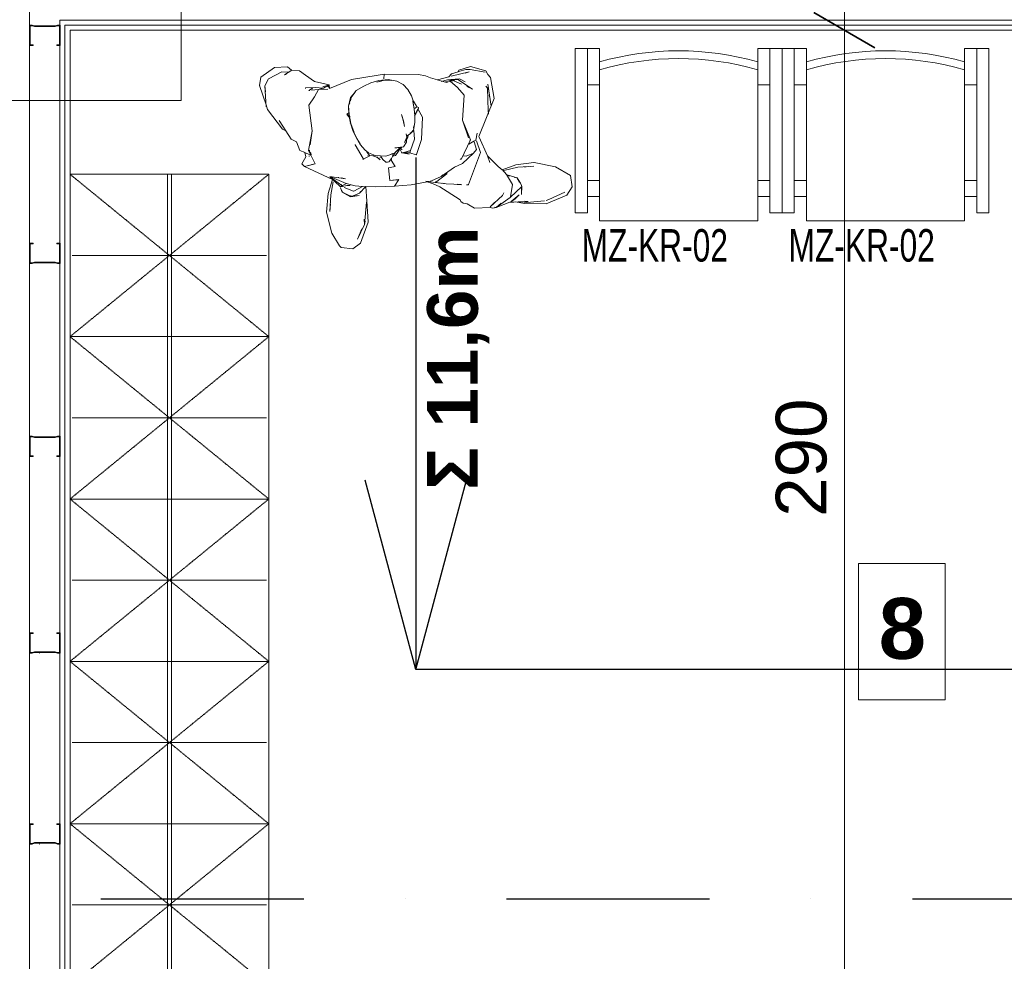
# Model space of a CAD drawing. Header units: millimetres. Extents: x 2016045 to 2079203, y -1576958 to -1542749.
# Tile 92 of 109: x 2031627 to 2034054, y -1556215 to -1553895. Entities that reach past the tile are written whole.
import ezdxf

# ---------------------------------------------------------------- set-up
doc = ezdxf.new("R2010")
doc.units = ezdxf.units.MM
doc.header["$MEASUREMENT"] = 0
doc.linetypes.add('HIDDEN2', pattern=[1.875, 1.25, -0.625])
doc.linetypes.add('OSIE', pattern=[1000, 500, -250, 0, -250])
for name, color, linetype, lineweight in [('Budowlane - Opisy_Nr_pióra__1', 7, 'Continuous', 0), ('Budowlane - Sciany Wew_Nr_pióra__251', 94, 'Continuous', 20), ('Budowlane - Sciany Wew_Nr_pióra__7', 7, 'Continuous', 13), ('EWAKUACJA_Nr_pióra__1', 7, 'Continuous', 0), ('Konstrukcja - scian dzialowych_Nr_pióra__7', 7, 'Continuous', 13), ('opis pomieszczeń_Nr_pióra__1', 7, 'Continuous', 0), ('opis pomieszczeń_Nr_pióra__7', 7, 'Continuous', 13), ('Wymiarowanie_Nr_pióra__1', 7, 'Continuous', 0), ('Ściany_Nr_pióra__51', 5, 'Continuous', 13)]:
    doc.layers.add(name, color=color, linetype=linetype, lineweight=lineweight)
doc.layers.add('EWAKUACJA', color=7, linetype='Continuous')
doc.layers.add('Wymiarowanie', color=7, linetype='Continuous')
for name, color, linetype, lineweight, true_color in [('EWAKUACJA_Nr_pióra__105', 7, 'Continuous', 25, 0xa40f02), ('MEBLE PKN_Nr_pióra__11', 7, 'Continuous', 5, 0x6d6d6d), ('MEBLE PKN_Nr_pióra__12', 7, 'Continuous', 5, 0x9f9f9f), ('OSIE_Nr_pióra__2', 7, 'Continuous', 25, 0x0322fc), ('Wymiarowanie_Nr_pióra__3', 7, 'Continuous', 35, 0x008200)]:
    doc.layers.add(name, color=color, linetype=linetype, lineweight=lineweight, true_color=true_color)
doc.styles.add('GENERATED_STYLE_1', font='arial.ttf')
doc.styles.add('GENERATED_STYLE_4', font='arial.ttf')
doc.dimstyles.new('GENERATED_STYLE__1', dxfattribs={"dimtxt": 125, "dimasz": 114, "dimexe": 0.18, "dimexo": 0, "dimgap": 0.09, "dimtad": 1, "dimtih": 1, "dimtoh": 1, "dimdec": 0, "dimlfac": 0.1, "dimzin": 0, "dimdsep": 46, "dimtxsty": 'GENERATED_STYLE_1', "dimblk": 'ARROWHEAD_2', "dimblk1": 'ARROWHEAD_2', "dimblk2": 'ARROWHEAD_2', "dimcen": 0.09, "dimclrd": 7, "dimclre": 7, "dimclrt": 7, "dimadec": 4, "dimazin": 0, "dimtfac": 1, "dimtdec": 4, "dimtmove": 0, "dimatfit": 3, "dimfxl": 0, "dimtolj": 1, "dimtzin": 0, "dimarcsym": 0})
doc.dimstyles.new('GENERATED_STYLE__2', dxfattribs={"dimtxt": 125, "dimasz": 114, "dimexe": 0.18, "dimexo": 0, "dimgap": 0.09, "dimtad": 1, "dimdec": 0, "dimlfac": 0.1, "dimzin": 0, "dimdsep": 46, "dimtxsty": 'GENERATED_STYLE_1', "dimblk": 'ARROWHEAD_2', "dimblk1": 'ARROWHEAD_2', "dimblk2": 'ARROWHEAD_2', "dimcen": 0.09, "dimclrd": 7, "dimclre": 7, "dimclrt": 7, "dimadec": 4, "dimazin": 0, "dimtfac": 1, "dimtdec": 4, "dimtmove": 2, "dimatfit": 3, "dimfxl": 0, "dimtolj": 1, "dimtzin": 0, "dimarcsym": 0})
doc.dimstyles.new('GENERATED_STYLE__3', dxfattribs={"dimtxt": 125, "dimasz": 114, "dimexe": 0.18, "dimexo": 0, "dimgap": 0.09, "dimtad": 1, "dimdec": 0, "dimlfac": 0.1, "dimzin": 0, "dimdsep": 46, "dimtxsty": 'GENERATED_STYLE_1', "dimblk": 'ARROWHEAD_2', "dimblk1": 'ARROWHEAD_2', "dimblk2": 'ARROWHEAD_2', "dimcen": 0.09, "dimclrd": 7, "dimclre": 7, "dimclrt": 7, "dimadec": 4, "dimazin": 0, "dimtfac": 1, "dimtdec": 4, "dimtmove": 0, "dimatfit": 3, "dimfxl": 0, "dimtolj": 1, "dimtzin": 0, "dimarcsym": 0})

# ---------------------------------------------------------------- blocks, each defined once
blk = doc.blocks.new('Mężczyzna ręce w kiesz 18')
at = {"layer": 'EWAKUACJA_Nr_pióra__1', "linetype": 'Continuous'}
for p, q in [((-211.8, 175.5), (-249.2, 165.3)), ((-182.9, 167), (-211.8, 175.5)), ((239.6, 174.6), (229.4, 166.7)), ((271.2, 173), (239.6, 174.6)), ((304.8, 149.3), (271.2, 173)), ((-261.2, 148.6), (-270, 97)), ((-254.1, 155.8), (-261.2, 148.6)), ((-249.2, 165.3), (-254.1, 155.8)), ((-248.1, 161.9), (-248, 162)), ((-248, 162), (-210.9, 168.7)), ((-210.9, 168.7), (-200.1, 168.4)), ((-208.7, 162.6), (-163.7, 152.2)), ((-208.7, 162.6), (-198.4, 159.7)), ((-200.1, 168.4), (-182.6, 163.1)), ((-198.5, 137.9), (-184.3, 145.7)), ((-184.3, 145.7), (-162.8, 144)), ((-181.1, 162.6), (-182.9, 167)), ((-165.1, 157.7), (-181.1, 162.6)), ((-158.1, 150.7), (-165.1, 157.7)), ((-129.9, 143), (-158.1, 150.7)), ((-113.1, 147.8), (-129.9, 143)), ((-100.4, 152.8), (-113.1, 147.8)), ((-83.1, 156.3), (-100.4, 152.8)), ((1.4, 156.6), (-83.1, 156.3)), ((15.6, 154.3), (1.4, 156.6)), ((1.4, 156.6), (2.1, 145.2)), ((81.5, 144.1), (15.6, 154.3)), ((194.7, 154.4), (173.1, 138.6)), ((209.9, 165.1), (194.7, 154.4)), ((229, 167), (209.9, 165.1)), ((229.4, 166.7), (229, 167)), ((229, 167), (247.1, 155.4)), ((237.8, 161.8), (253.8, 162.9)), ((243.1, 156.2), (247.1, 155.4)), ((253.8, 162.9), (286.1, 145.7)), ((286.1, 145.7), (295.6, 128.2)), ((308.2, 128.9), (304.8, 149.3)), ((-262.9, 78.4), (-254.3, 132.3)), ((-257.4, 109.1), (-254.3, 132.3)), ((-255, 66.7), (-253.5, 122)), ((-253.5, 122), (-249.2, 127.5)), ((-216.8, 120.1), (-180.6, 143.5)), ((-216.8, 120.1), (-202.2, 126.5)), ((-196, 105.2), (-179.9, 123.9)), ((-189.8, 132), (-162.8, 144)), ((-180.6, 143.5), (-162.8, 144)), ((-180.6, 143.5), (-172.4, 142.7)), ((-179.9, 123.9), (-161.2, 139.6)), ((-173.2, 140.1), (-162.8, 144)), ((-167.3, 139.9), (-155, 143.3)), ((-167, 143.2), (-162.8, 144)), ((-166.3, 142.1), (-164.2, 141.9)), ((-164.2, 141.9), (-161.2, 139.6)), ((-163.1, 141.8), (-155, 143.3)), ((-162.8, 144), (-155, 143.3)), ((-161.2, 139.6), (-152.7, 136.5)), ((-156, 137.6), (-149.8, 137.6)), ((-155, 143.3), (-139.6, 139.1)), ((-152.7, 136.5), (-129.6, 142.9)), ((-56.9, 119.2), (-45.4, 131.8)), ((-45.4, 131.8), (-30.1, 139.8)), ((-30.1, 139.8), (-8.3, 144)), ((-30.1, 139.8), (-21.8, 141.3)), ((-30.1, 139.8), (-26, 140.2)), ((-21.8, 141.3), (0, 142.5)), ((-18, 140.9), (0, 142.5)), ((-8.3, 144), (-4.1, 142.9)), ((-8.3, 144), (0, 142.5)), ((-8.3, 144), (14.2, 141.4)), ((0, 142.5), (18.9, 137.2)), ((0.1, 141.9), (4.3, 140.9)), ((8.5, 139.8), (18.9, 137.2)), ((14.2, 141.4), (34.3, 135.8)), ((34.3, 135.8), (51.1, 127.3)), ((51.1, 127.3), (70.1, 116.6)), ((136.2, 121.5), (81.5, 144.1)), ((136.6, 130.3), (136.2, 121.5)), ((136.4, 122), (138.6, 126.2)), ((173.1, 138.6), (136.6, 130.3)), ((136.6, 130.3), (138.6, 126.2)), ((136.6, 130.3), (150.9, 122.4)), ((136.6, 130.3), (152.1, 126)), ((138.6, 126.2), (140.5, 126.9)), ((138.6, 126.2), (140.5, 126.9)), ((150.9, 122.4), (171.1, 123.8)), ((150.9, 122.4), (154.2, 122)), ((150.9, 122.4), (164.2, 119.5)), ((171.1, 123.8), (195.4, 123.3)), ((177.9, 122.5), (186.7, 116.6)), ((195.3, 121.4), (195.4, 123.3)), ((291.7, 76.2), (295.6, 128.2)), ((292.1, 81), (308.2, 128.9)), ((293.7, 113.1), (295.6, 128.2)), ((307.9, 128.1), (308.2, 128.9)), ((-258.9, 98.6), (-258, 104.9)), ((-196, 105.2), (-191.6, 43.3)), ((-69.9, 91.5), (-66.3, 103.8)), ((-66.3, 103.8), (-56.9, 119.2)), ((70.1, 116.6), (82.3, 100)), ((72.7, 112.4), (82.6, 99.5)), ((73, 112.3), (83.9, 99)), ((82.3, 100), (82.6, 99.5)), ((82.6, 99.5), (88.8, 78.7)), ((82.6, 99.5), (84.4, 91.1)), ((83.9, 99), (88.7, 78.2)), ((140.3, 119.8), (163, 119.2)), ((163, 119.2), (173.2, 100.8)), ((164.2, 119.5), (180.6, 117.4)), ((173.2, 100.8), (186.5, 80.2)), ((177.6, 120.6), (179.7, 120.6)), ((184.7, 116.9), (186.7, 116.6)), ((-270, 97), (-269.9, 96.8)), ((-269.9, 96.8), (-232.1, 3.2)), ((-83.7, 75.1), (-80.3, 76.2)), ((-83.7, 75.1), (-83.5, 72.6)), ((-80.3, 76.2), (-79.2, 76)), ((-79.2, 76), (-75.6, 73.4)), ((-78.3, 78.1), (-71.2, 90.7)), ((-78.2, 78), (-71.2, 90.7)), ((-75.6, 73.4), (-73.5, 73.2)), ((-72.7, 70.5), (-69.6, 90.8)), ((-70.5, 83.3), (-69.9, 91.5)), ((-70.3, 83), (-69.6, 90.8)), ((85.8, 84.8), (86.3, 82.8)), ((87.8, 57.5), (88.8, 78.7)), ((88.4, 56.7), (88.7, 78.2)), ((178.9, 16.9), (186.5, 80.2)), ((288.4, 70.1), (292.1, 81)), ((-255.6, 58.5), (-255, 66.7)), ((-93.6, 50.6), (-83, 69.6)), ((-93.6, 50.6), (-90.6, -4.4)), ((-93.5, 50.6), (-84.1, 67.5)), ((-93.5, 50.6), (-90.6, -4.4)), ((-83.5, 72.6), (-79, 64)), ((-82.1, 71.5), (-79.3, 65.9)), ((-82.1, 71.5), (-77.8, 63.5)), ((-79.3, 65.9), (-77.2, 59.1)), ((-79, 64), (-74.5, 57.6)), ((-77.2, 59.1), (-73.7, 54.8)), ((-75.6, 59.6), (-74.5, 57.6)), ((-74.6, 55.4), (-72.7, 70.5)), ((-74.6, 55.4), (-74.2, 38.4)), ((-46.2, 41.9), (-41.9, 57.5)), ((-45.6, 43.9), (-41.9, 57.5)), ((83.3, 35.4), (87.8, 57.5)), ((83.8, 35.8), (88.4, 56.7)), ((85.7, 51.7), (86, 53.7)), ((86.5, 48.9), (87.6, 51)), ((87.5, 51.2), (92, 57)), ((87.6, 51.5), (91, 56)), ((87.6, 51), (91, 56)), ((89, 61), (89.7, 61)), ((89, 61), (92.3, 59.7)), ((89, 61), (93.4, 59.4)), ((89.7, 61), (92.3, 59.7)), ((91, 56), (92.3, 59.7)), ((91, 56), (93.4, 59.4)), ((92, 57), (92.3, 59.7)), ((252.1, 21.3), (288.4, 70.1)), ((-211.9, -4.7), (-191.6, 43.3)), ((-206.9, -0.3), (-194.3, 36.1)), ((-194.3, 36.1), (-191.6, 43.3)), ((-74.2, 38.4), (-71.1, 18.5)), ((-71.8, 29.8), (-71.4, 23.7)), ((-71.7, 29.8), (-71.4, 23.7)), ((-49.3, 27.7), (-45.6, 43.9)), ((-49.3, 27.7), (-46.2, 41.9)), ((75.3, 12.7), (83.3, 35.4)), ((75.7, 16), (83.3, 35.4)), ((77.2, 15.9), (83.8, 35.8)), ((83.3, 35.4), (84.8, 45.6)), ((85.8, 35.6), (85.8, 35.7)), ((243.7, 17.4), (260.4, 42.6)), ((-233.2, 1.9), (-253.6, -44.6)), ((-232.1, 3), (-233.2, 1.9)), ((-232.1, 3.2), (-232.1, 3)), ((-228.1, 11.6), (-224.6, -5.8)), ((-73.7, -3.6), (-71.6, 17.8)), ((-71.1, 18.5), (-65.2, 13.1)), ((-71.1, 18.5), (-67.5, 14.5)), ((-71.1, 18.5), (-62.6, 10.3)), ((-69.8, 19), (-67.5, 14.5)), ((-69.4, 19.1), (-67.5, 14.5)), ((-67.5, 14.5), (-66.9, 13.7)), ((-66.9, 13.7), (-63.4, 10.6)), ((-65.2, 13.1), (-62.8, 11.3)), ((-62.6, 10.3), (-56.7, 6.1)), ((-58.5, 7.4), (-56.3, -1.1)), ((-58.3, 6), (-57.4, 3.9)), ((-57.3, 5.9), (-56.7, 3.9)), ((-56.7, 6.1), (-54.3, 5.7)), ((-55.3, 0.2), (-53.3, 9.7)), ((-55.3, 0.2), (-48.9, -11.2)), ((-54.8, 1.9), (-53.3, 9.7)), ((-54.8, 1.9), (-54.3, 5.7)), ((-54.8, 1.9), (-48.9, -11.2)), ((-54.8, 1.9), (-53.7, -10.7)), ((65.5, -7), (74.4, 10.4)), ((68.7, -1.3), (77.2, 15.9)), ((74.4, 10.4), (75.3, 12.7)), ((178.9, 16.9), (187.5, -31.2)), ((178.9, 16.9), (183.5, -17.4)), ((230.3, -3), (243.7, 17.4)), ((243.7, 17.4), (252.1, 21.3)), ((-236.5, -36.5), (-226, -7.3)), ((-226.8, -28.8), (-220.9, -9.7)), ((-224.6, -5.8), (-208.4, -14.9)), ((-219.5, -8.2), (-209.1, -14.1)), ((-219.5, -8.2), (-207.4, -15.5)), ((-211.9, -4.7), (-209.9, -6.3)), ((-211.9, -4.7), (-209.8, -8.9)), ((-211.9, -4.7), (-188.7, -53.3)), ((-90.7, -4.3), (-78.7, -41)), ((-90.7, -4.3), (-78.7, -40.9)), ((-73.7, -3.6), (-63.8, -31.5)), ((-56.3, -1.1), (-53.4, -7.1)), ((-53.7, -10.7), (-46.6, -22.5)), ((-46.6, -22.5), (-30.1, -24.3)), ((-42.4, -23.2), (-40.9, -25.2)), ((-39.1, -23.1), (-25.1, -24.6)), ((-39.1, -23.1), (-24, -37.5)), ((48.5, -29.8), (59.8, -17.3)), ((52.9, -50.7), (72.6, -16.7)), ((52.9, -50.9), (72.5, -16.8)), ((59.8, -17.3), (65.5, -7)), ((60.2, -14.4), (68.7, -1.3)), ((72.5, -16.8), (72.6, -16.7)), ((208.8, -30.8), (217.3, -9.8)), ((217.3, -9.8), (230.3, -3)), ((-253.6, -44.6), (-279.9, -70.2)), ((-259.4, -60.8), (-253.6, -44.6)), ((-236.5, -36.5), (-207, -115.3)), ((-226.8, -28.8), (-218.8, -37.6)), ((-218.8, -37.6), (-200.6, -44.8)), ((-218.8, -37.6), (-191.6, -63.3)), ((-200.6, -44.8), (-194.3, -44)), ((-78.7, -40.9), (-77.5, -41.6)), ((-78.7, -41), (-77.7, -41.7)), ((-77.7, -41.7), (-62, -36.9)), ((-77.5, -41.6), (-62, -36.9)), ((-63.8, -31.5), (-62, -36.9)), ((-63.8, -31.5), (-51, -34.9)), ((-63.8, -31.5), (-47.4, -36)), ((-62, -36.9), (-42.4, -37.1)), ((-60.4, -39.8), (-42.4, -37.1)), ((-60.4, -39.8), (-49.9, -37.9)), ((-47.4, -36), (-42.4, -37.1)), ((-46.7, -36), (-42.4, -37.1)), ((-43.4, -28.5), (-41.2, -27.6)), ((-43.4, -28.5), (-39, -29.6)), ((-42.4, -37.1), (-39, -30.3)), ((-42.4, -37.1), (-41.6, -36.4)), ((-40.9, -25.2), (-26.6, -34.5)), ((-36.8, -29), (-33.8, -33.2)), ((-33.8, -33.2), (-27.1, -43.7)), ((-30.1, -24.3), (-25.1, -24.6)), ((-27.1, -43.7), (-20.6, -45.3)), ((-25.8, -37.2), (-23, -41.6)), ((-24, -37.5), (-2.8, -45)), ((-23, -41.6), (-19, -44.8)), ((-20.5, -38.4), (-14, -41.2)), ((-19.8, -41), (-19.2, -45.6)), ((-19.2, -45.6), (-17.1, -51)), ((-2.8, -45), (23.2, -43.6)), ((4.6, -53), (7.6, -48)), ((7.6, -48), (8.3, -45.7)), ((8.1, -47.4), (12.2, -47.2)), ((10.8, -53.8), (19.3, -47.1)), ((10.8, -53.8), (19.6, -47.2)), ((19.4, -47.2), (29.3, -44.1)), ((19.4, -47.2), (29.2, -44.2)), ((19.6, -47.2), (29.4, -44.1)), ((23.2, -43.6), (39.6, -36.9)), ((26, -43.3), (36.5, -44.7)), ((36.5, -44.7), (39.1, -41.2)), ((36.5, -44.7), (51.5, -51.6)), ((37.2, -42.6), (41.1, -43.4)), ((39.1, -41.2), (43.7, -35.1)), ((39.6, -36.9), (48.5, -29.8)), ((171.6, -63.8), (187.5, -31.2)), ((180.1, -40.8), (185.8, -34.5)), ((181.3, -43.8), (200, -34.3)), ((181.9, -37.7), (187.5, -31.2)), ((182.1, -43), (184.2, -42.1)), ((183.7, -36), (185.8, -34.5)), ((185.2, -30.2), (185.8, -34.5)), ((185.8, -34.5), (187.5, -31.2)), ((185.8, -45.9), (186, -43.9)), ((194.2, -46.9), (196.5, -36.4)), ((204, -63.9), (194.2, -46.9)), ((196.5, -36.4), (208.8, -30.8)), ((-421.2, -71.1), (-458.1, -92.8)), ((-368.2, -61.1), (-421.2, -71.1)), ((-367.6, -61), (-368.2, -61.1)), ((-323, -66.8), (-367.6, -61)), ((-367.5, -69.9), (-328.3, -72.1)), ((-367.5, -69.9), (-359.2, -70.6)), ((-348.7, -71.6), (-344.5, -72)), ((-328.3, -72.1), (-293.9, -80.3)), ((-289.9, -78.4), (-323, -66.8)), ((-279.9, -70.2), (-289.9, -78.4)), ((-191.6, -63.3), (-171.8, -72.1)), ((-188.7, -53.3), (-186.5, -52.1)), ((-171.8, -72.1), (-139.5, -95.3)), ((-25.9, -70.7), (-15.7, -55.1)), ((-25.9, -70.7), (-9.1, -74)), ((-17.2, -52.7), (-16.1, -54.7)), ((-17.1, -51), (-11.5, -58.4)), ((-16.1, -54.7), (-15.7, -55.1)), ((-11.5, -58.4), (-10.8, -58.9)), ((-10.8, -58.9), (-7, -60.3)), ((-7, -60.3), (-3.1, -59.6)), ((-3.1, -59.6), (-2.1, -59.2)), ((-2.1, -59.2), (4.6, -53)), ((51.4, -51.4), (52.9, -50.7)), ((51.4, -51.4), (53.6, -53)), ((51.5, -51.6), (52.9, -50.9)), ((52.4, -51), (53.6, -53)), ((128.8, -102.3), (197.3, -70.2)), ((171.6, -63.8), (197.3, -70.2)), ((175.3, -65.1), (179.3, -66)), ((183.3, -66.9), (197.3, -70.2)), ((197.3, -70.2), (204, -63.9)), ((-458.1, -92.8), (-462, -121)), ((-326.9, -98.2), (-301.9, -90.8)), ((-315.1, -115.1), (-300.5, -90)), ((-308, -94), (-303.8, -92.8)), ((-300.5, -90), (-289.5, -78)), ((-153.9, -87.7), (-152.9, -89)), ((-152.9, -89), (-125.2, -109.7)), ((-143.6, -91.5), (-139.5, -95.3)), ((-139.5, -95.3), (-115.1, -105.9)), ((-12.9, -105.3), (-9.1, -74)), ((94.5, -112.6), (134.9, -94.9)), ((96.5, -100.6), (134.9, -94.9)), ((110, -120.2), (135.3, -96.1)), ((-462, -121), (-449.2, -141)), ((-338.4, -119.5), (-337.5, -117.3)), ((-338.4, -119.5), (-337.1, -139.6)), ((-338.4, -119.6), (-336.3, -121.3)), ((-338.4, -119.6), (-309.6, -146.6)), ((-337.5, -117.3), (-334.6, -111.9)), ((-334.6, -111.9), (-326.9, -98.2)), ((-332.2, -109.2), (-326.5, -99)), ((-322.4, -97.9), (-320.3, -97.3)), ((-315.1, -115.1), (-310.2, -145.6)), ((-207, -115.3), (-206.3, -116)), ((-206.3, -116), (-202.1, -115.9)), ((-189.7, -114.7), (-152, -113.4)), ((-189.7, -114.7), (-179.2, -113.9)), ((-189.5, -115.4), (-179.1, -115.1)), ((-154.5, -132.5), (-135.8, -120.5)), ((-152, -113.4), (-124.3, -109.9)), ((-152, -113.4), (-143.8, -111.6)), ((-152, -113.4), (-139.9, -111.9)), ((-135.8, -120.5), (-119.6, -113.1)), ((-131.8, -110.9), (-127.8, -110.4)), ((-127.2, -107.6), (-125.2, -109.7)), ((-124.3, -109.9), (-112, -108.3)), ((-119.6, -113.1), (-105.1, -108)), ((-115.7, -109), (-113.7, -108.7)), ((-115.1, -105.9), (-104.8, -108.1)), ((-109.6, -108), (-103.6, -107.5)), ((-109.6, -108.2), (-103.6, -107.5)), ((-107.9, -107.8), (-101.7, -107)), ((-105.1, -108), (-104.8, -108.1)), ((-104.8, -108.1), (-65.2, -115.4)), ((-103.6, -107.5), (-101.5, -107.1)), ((-65.2, -115.4), (-24.1, -119.2)), ((-34.7, -102.8), (-24.1, -119.3)), ((-34.7, -102.8), (-12.6, -105.4)), ((-34.7, -102.8), (-31.3, -103.7)), ((-31.3, -103.7), (-12.6, -105.4)), ((-31.3, -103.7), (-30.9, -103.7)), ((-30.9, -103.7), (-12.9, -105.3)), ((-24.1, -119.2), (21.7, -120.8)), ((21.7, -120.8), (46, -119.7)), ((46, -119.7), (43.7, -155.9)), ((46, -120.5), (72.7, -118.4)), ((46.2, -120), (62.1, -136.4)), ((54.9, -120), (75.6, -131.4)), ((72.7, -118.4), (94.5, -112.6)), ((85.4, -117), (93.3, -117.7)), ((93.3, -117.7), (104.2, -120.2)), ((94.4, -112.6), (96.5, -112.7)), ((95.8, -112.9), (104.1, -117.3)), ((96.5, -100.6), (106.6, -98.8)), ((104.1, -117.3), (108.3, -119.5)), ((104.2, -120.2), (108.8, -120.4)), ((105.3, -117.3), (132.7, -97.6)), ((105.3, -117.3), (107.1, -115.2)), ((108.8, -120.4), (110, -120.2)), ((112.7, -97.8), (114.7, -97.4)), ((126.6, -108.2), (132.9, -140.6)), ((139.3, -136.9), (128.8, -102.3)), ((-449.2, -141), (-398.3, -162.7)), ((-444.3, -134.2), (-404.7, -151.8)), ((-337.6, -122.2), (-337.1, -139.6)), ((-331.8, -140.7), (-320.5, -150.6)), ((-331.8, -140.7), (-320.5, -150.8)), ((-331.6, -140.7), (-312, -157)), ((-331.6, -140.7), (-312.2, -157.4)), ((-293.6, -135.6), (-291.4, -140.6)), ((-293.6, -135.6), (-292.8, -136.7)), ((-291.4, -140.6), (-290.6, -142.3)), ((-290.6, -142.3), (-260.3, -169.8)), ((-186.2, -152.4), (-154.5, -132.5)), ((58.1, -132), (62.1, -136.4)), ((58.2, -132.1), (62.1, -136.4)), ((58.5, -132.2), (62.1, -136.4)), ((62.1, -136.4), (83.5, -145)), ((62.1, -136.4), (83.4, -145)), ((62.7, -142), (80.7, -143.6)), ((62.7, -142), (83.5, -145)), ((75.6, -131.4), (76.7, -131.5)), ((76.7, -131.5), (99.4, -122.2)), ((80.7, -143.6), (87.7, -142.2)), ((83.4, -145), (85.3, -144.5)), ((85.3, -144.5), (85.7, -144.3)), ((85.7, -144.3), (91.3, -141.4)), ((87.7, -142.2), (105, -133.9)), ((88, -142.2), (104.2, -133.5)), ((88, -142.2), (105, -133.9)), ((91.3, -141.4), (105, -133.9)), ((104.2, -133.5), (105.6, -129.3)), ((105, -133.9), (109, -123.1)), ((132.9, -140.6), (135, -181.1)), ((143.3, -182.9), (139.3, -136.9)), ((-404.7, -151.8), (-398.2, -154.1)), ((-398.3, -162.7), (-345.7, -161.8)), ((-393.9, -155), (-350.4, -159)), ((-353.7, -156.7), (-345.4, -156.3)), ((-353.7, -156.7), (-318.6, -158.1)), ((-350.4, -159), (-330.2, -157)), ((-345.7, -161.8), (-322, -157.9)), ((-322, -157.9), (-308.4, -158.8)), ((-320.5, -150.8), (-312, -157)), ((-318.6, -158.1), (-306, -159)), ((-310.2, -145.6), (-309.6, -146.6)), ((-309.6, -146.6), (-274.6, -171.5)), ((-308.4, -158.8), (-274.6, -171.5)), ((-287.1, -161.3), (-274.6, -171.5)), ((-270.5, -159.5), (-260.3, -169.8)), ((-221.4, -173.2), (-203, -162.7)), ((-203, -162.7), (-193.2, -160.9)), ((-193.2, -160.9), (-187.6, -156.5)), ((-187.6, -156.5), (-186.2, -152.4)), ((43.7, -155.9), (40.3, -207)), ((45.1, -158.6), (49.9, -213.3)), ((133.7, -162.2), (135, -181.1)), ((-274.6, -171.5), (-270.5, -170.8)), ((-274.6, -171.5), (-266.7, -173.3)), ((-266.7, -173.3), (-260.4, -171.7)), ((-260.4, -171.7), (-221.4, -173.2)), ((130.6, -234.9), (143.3, -182.9)), ((40.3, -207), (40.3, -208.1)), ((40.3, -208.1), (59.3, -259.5)), ((47.8, -205.5), (49.9, -213.3)), ((47.8, -205.5), (49.6, -209.7)), ((49.9, -213.3), (50.3, -200.4)), ((49.9, -213.3), (66.6, -249.8)), ((55.9, -224.5), (66.6, -249.8)), ((111.3, -265.8), (130.6, -234.9)), ((59.3, -259.5), (78.6, -273)), ((107, -270.3), (111.3, -265.8)), ((78.6, -273), (107, -270.3))]:
    blk.add_line(p, q, dxfattribs=at)
blk = doc.blocks.new('Linia_1', base_point=(2037665.1, -1555495.9))
at = {"layer": 'EWAKUACJA_Nr_pióra__105', "linetype": 'Continuous'}
blk.add_line((2037665.1, -1555495.9), (2032603.8, -1555495.9), dxfattribs=at)
blk = doc.blocks.new('Linia_2', base_point=(2032603.8, -1554234.9))
at = {"layer": 'EWAKUACJA_Nr_pióra__105', "linetype": 'Continuous'}
for p, q in [((2032603.8, -1554234.9), (2032603.8, -1555495.9)), ((2032603.8, -1555495.9), (2032478.8, -1555029.4)), ((2032603.8, -1555495.9), (2032728.8, -1555029.4))]:
    blk.add_line(p, q, dxfattribs=at)
blk = doc.blocks.new('*D91', base_point=(1682719.6, -1237567.4))
at = {"layer": 'Wymiarowanie_Nr_pióra__1', "linetype": 'Continuous'}
for p, q in [((2033547.7, -1553820.9), (2033772.7, -1553820.9)), ((2033660.2, -1553820.9), (2033660.2, -1553920.9)), ((2033547.7, -1553920.9), (2033772.7, -1553920.9))]:
    blk.add_line(p, q, dxfattribs=at)
at = {"layer": 'Wymiarowanie_Nr_pióra__3', "linetype": 'Continuous'}
for p, q in [((2033735.2, -1553864.2), (2033585.2, -1553777.6)), ((2033735.2, -1553964.2), (2033585.2, -1553877.6))]:
    blk.add_line(p, q, dxfattribs=at)
blk = doc.blocks.new('ARROWHEAD_2')
at = {"color": 0, "linetype": 'Continuous', "lineweight": 0}
for p, q in [((-0.378, -0.655), (0.378, 0.655)), ((0, 0), (-1, 0))]:
    blk.add_line(p, q, dxfattribs=at)
blk = doc.blocks.new('*D92', base_point=(1682719.6, -1237567.4))
at = {"layer": 'Wymiarowanie_Nr_pióra__1', "linetype": 'Continuous'}
for p, q in [((2033547.7, -1553920.9), (2033772.7, -1553920.9)), ((2033660.2, -1553920.9), (2033660.2, -1556820.9)), ((2033547.7, -1556820.9), (2033772.7, -1556820.9))]:
    blk.add_line(p, q, dxfattribs=at)
at = {"layer": 'Wymiarowanie_Nr_pióra__3', "linetype": 'Continuous'}
for p, q in [((2033735.2, -1553964.2), (2033585.2, -1553877.6)), ((2033735.2, -1556864.2), (2033585.2, -1556777.6))]:
    blk.add_line(p, q, dxfattribs=at)
at = {"layer": 'Wymiarowanie_Nr_pióra__1', "char_height": 125, "attachment_point": 7, "rotation": 90, "style": 'GENERATED_STYLE_1'}
for s, insert in [('\\A1;{\\fArial|b0|i0|c238|p38;290}', (2033617.7, -1555119.7)), ('\\A1;{\\fArial|b0|i0|c238|p38;12\\fArial|b0|i0|c238|p38;\\A1{\\H.66x;\\S5^  ;}}', (2033636.6, -1556777.6))]:
    blk.add_mtext(s, dxfattribs=dict(at, insert=insert))
blk = doc.blocks.new('*D104', base_point=(1682719.6, -1237567.4))
at = {"layer": 'Wymiarowanie_Nr_pióra__1', "linetype": 'Continuous'}
for p, q in [((2040886.1, -1552442.6), (2040886.1, -1552515.9)), ((2040773.6, -1552515.9), (2040998.6, -1552515.9)), ((2040886.1, -1552515.9), (2040886.1, -1555670.9)), ((2040773.6, -1555670.9), (2040998.6, -1555670.9))]:
    blk.add_line(p, q, dxfattribs=at)
at = {"layer": 'Wymiarowanie_Nr_pióra__3', "linetype": 'Continuous'}
for p, q in [((2040961.1, -1552559.2), (2040811.1, -1552472.6)), ((2040961.1, -1555714.2), (2040811.1, -1555627.6))]:
    blk.add_line(p, q, dxfattribs=at)
at = {"layer": 'Wymiarowanie_Nr_pióra__1', "char_height": 125, "attachment_point": 7, "rotation": 90, "style": 'GENERATED_STYLE_1'}
for s, insert in [('\\A1;{\\fArial|b0|i0|c238|p38;315\\fArial|b0|i0|c238|p38;\\A1{\\H.66x;\\S5^  ;}}', (2040863.2, -1554172.2)), ('\\A1;{\\fArial|b0|i0|c238|p38;10}', (2040861.1, -1555627.6))]:
    blk.add_mtext(s, dxfattribs=dict(at, insert=insert))
blk = doc.blocks.new('*D126', base_point=(1682719.6, -1237567.4))
at = {"layer": 'Wymiarowanie_Nr_pióra__1', "linetype": 'Continuous'}
for p, q in [((2044173.5, -1556060.9), (2043948.5, -1556060.9)), ((2044061, -1559800.9), (2044061, -1556060.9)), ((2044173.5, -1559800.9), (2043948.5, -1559800.9))]:
    blk.add_line(p, q, dxfattribs=at)
at = {"layer": 'Wymiarowanie_Nr_pióra__3', "linetype": 'Continuous'}
for p, q in [((2043986, -1556017.6), (2044136, -1556104.2)), ((2043986, -1559757.6), (2044136, -1559844.2))]:
    blk.add_line(p, q, dxfattribs=at)
at = {"layer": 'Wymiarowanie_Nr_pióra__1', "insert": (2044036, -1558073.2), "char_height": 125, "attachment_point": 7, "rotation": 90, "style": 'GENERATED_STYLE_1'}
blk.add_mtext('\\A1;{\\fArial|b0|i0|c238|p38;374}', dxfattribs=at)
blk = doc.blocks.new('*D127', base_point=(1682719.6, -1237567.4))
at = {"layer": 'Wymiarowanie_Nr_pióra__1', "linetype": 'Continuous'}
for p, q in [((2044173.5, -1552460.9), (2043948.5, -1552460.9)), ((2044061, -1556060.9), (2044061, -1552460.9)), ((2044173.5, -1556060.9), (2043948.5, -1556060.9))]:
    blk.add_line(p, q, dxfattribs=at)
at = {"layer": 'Wymiarowanie_Nr_pióra__3', "linetype": 'Continuous'}
for p, q in [((2043986, -1552417.6), (2044136, -1552504.2)), ((2043986, -1556017.6), (2044136, -1556104.2))]:
    blk.add_line(p, q, dxfattribs=at)
at = {"layer": 'Wymiarowanie_Nr_pióra__1', "char_height": 125, "attachment_point": 7, "rotation": 90, "style": 'GENERATED_STYLE_1'}
for s, insert in [('\\A1;{\\fArial|b0|i0|c238|p38;19}', (2044036, -1552694)), ('\\A1;{\\fArial|b0|i0|c238|p38;360}', (2044036, -1554498.1))]:
    blk.add_mtext(s, dxfattribs=dict(at, insert=insert))
blk = doc.blocks.new('*D143', base_point=(1682719.6, -1237567.4))
at = {"layer": 'Wymiarowanie_Nr_pióra__1', "linetype": 'Continuous'}
for p, q in [((2021278.9, -1556060.9), (2021053.9, -1556060.9)), ((2021166.4, -1559800.9), (2021166.4, -1556060.9)), ((2021278.9, -1559800.9), (2021053.9, -1559800.9))]:
    blk.add_line(p, q, dxfattribs=at)
at = {"layer": 'Wymiarowanie_Nr_pióra__3', "linetype": 'Continuous'}
for p, q in [((2021091.4, -1556017.6), (2021241.4, -1556104.2)), ((2021091.4, -1559757.6), (2021241.4, -1559844.2))]:
    blk.add_line(p, q, dxfattribs=at)
at = {"layer": 'Wymiarowanie_Nr_pióra__1', "insert": (2021141.4, -1558073.2), "char_height": 125, "attachment_point": 7, "rotation": 90, "style": 'GENERATED_STYLE_1'}
blk.add_mtext('\\A1;{\\fArial|b0|i0|c238|p38;374}', dxfattribs=at)
blk = doc.blocks.new('*D178', base_point=(1682719.6, -1237567.4))
at = {"layer": 'Wymiarowanie_Nr_pióra__1', "linetype": 'Continuous'}
for p, q in [((2023749.9, -1550080.6), (2023749.9, -1549855.6)), ((2041502.9, -1550080.6), (2041502.9, -1549855.6)), ((2023676.5, -1549968.1), (2023749.9, -1549968.1)), ((2023749.9, -1549968.1), (2041502.9, -1549968.1)), ((2041502.9, -1549968.1), (2041576.2, -1549968.1))]:
    blk.add_line(p, q, dxfattribs=at)
at = {"layer": 'Wymiarowanie_Nr_pióra__3', "linetype": 'Continuous'}
for p, q in [((2023793.2, -1549893.1), (2023706.6, -1550043.1)), ((2041459.6, -1550043.1), (2041546.2, -1549893.1))]:
    blk.add_line(p, q, dxfattribs=at)
at = {"layer": 'Wymiarowanie_Nr_pióra__1', "insert": (2032436.7, -1549943.1), "char_height": 125, "attachment_point": 7, "style": 'GENERATED_STYLE_1'}
blk.add_mtext('\\A1;{\\fArial|b0|i0|c238|p38;1776}', dxfattribs=at)

msp = doc.modelspace()

# ---------------------------------------------------------------- linework, layer by layer
at = {"layer": 'Budowlane - Opisy_Nr_pióra__1', "linetype": 'Continuous'}
for p, q in [((2032025.3, -1554094.5), (2032025.3, -1553685.1)), ((2031267.8, -1554094.5), (2032025.3, -1554094.5))]:
    msp.add_line(p, q, dxfattribs=at)
at = {"layer": 'Budowlane - Sciany Wew_Nr_pióra__251', "linetype": 'Continuous'}
for p, q in [((2031726.4, -1553895.9), (2034176.4, -1553895.9)), ((2031726.4, -1553895.9), (2031726.4, -1556845.9)), ((2031738.9, -1553908.4), (2034163.9, -1553908.4)), ((2031738.9, -1553908.4), (2031738.9, -1556833.4))]:
    msp.add_line(p, q, dxfattribs=at)
at = {"layer": 'Budowlane - Sciany Wew_Nr_pióra__7', "linetype": 'Continuous'}
for p, q in [((2031676.7, -1555455.9), (2031676.2, -1555455.9)), ((2031676.7, -1555925.9), (2031676.2, -1555925.9))]:
    msp.add_line(p, q, dxfattribs=at)
at = {"layer": 'Konstrukcja - scian dzialowych_Nr_pióra__7', "linetype": 'Continuous'}
for p, q in [((2031651.7, -1552440.9), (2031651.7, -1567210.9)), ((2031658.4, -1553908.4), (2031651.7, -1553908.4)), ((2031651.7, -1553908.4), (2031651.7, -1553958.4)), ((2031653.4, -1553956.8), (2031653.4, -1553910.1)), ((2031653.4, -1553910.1), (2031658.1, -1553910.1)), ((2031658.1, -1553910.1), (2031663.4, -1553912.1)), ((2031663.7, -1553910.4), (2031658.4, -1553908.4)), ((2031663.4, -1553912.1), (2031715, -1553912.1)), ((2031714.7, -1553910.4), (2031663.7, -1553910.4)), ((2031720.1, -1553908.4), (2031714.7, -1553910.4)), ((2031715, -1553912.1), (2031720.4, -1553910.1)), ((2031726.7, -1553908.4), (2031720.1, -1553908.4)), ((2031720.4, -1553910.1), (2031725.1, -1553910.1)), ((2031725.1, -1553910.1), (2031725.1, -1553956.8)), ((2031726.7, -1553958.4), (2031726.7, -1553908.4)), ((2031651.7, -1553958.4), (2031659.2, -1553958.4)), ((2031659.2, -1553956.8), (2031653.4, -1553956.8)), ((2031659.9, -1553956.8), (2031659.2, -1553956.8)), ((2031659.2, -1553958.4), (2031659.9, -1553958.5)), ((2031660.4, -1553957.3), (2031659.9, -1553956.8)), ((2031659.9, -1553958.5), (2031660.4, -1553958)), ((2031660.4, -1553958), (2031660.4, -1553957.3)), ((2031719.2, -1553956.8), (2031718.6, -1553957.2)), ((2031718.6, -1553957.2), (2031718.6, -1553958)), ((2031718.6, -1553958), (2031719.2, -1553958.4)), ((2031725.1, -1553956.8), (2031719.2, -1553956.8)), ((2031719.2, -1553958.4), (2031726.7, -1553958.4)), ((2031651.7, -1554495.9), (2031651.7, -1554445.9)), ((2031651.7, -1554445.9), (2031659.2, -1554445.9)), ((2031659.2, -1554447.6), (2031653.4, -1554447.6)), ((2031653.4, -1554447.6), (2031653.4, -1554494.3)), ((2031659.2, -1554445.9), (2031659.9, -1554445.9)), ((2031659.9, -1554447.6), (2031659.2, -1554447.6)), ((2031659.9, -1554445.9), (2031660.4, -1554446.4)), ((2031660.4, -1554447.1), (2031659.9, -1554447.6)), ((2031660.4, -1554446.4), (2031660.4, -1554447.1)), ((2031718.6, -1554446.4), (2031719.2, -1554445.9)), ((2031718.6, -1554447.1), (2031718.6, -1554446.4)), ((2031719.2, -1554447.6), (2031718.6, -1554447.1)), ((2031719.2, -1554445.9), (2031726.7, -1554445.9)), ((2031725.1, -1554447.6), (2031719.2, -1554447.6)), ((2031725.1, -1554494.3), (2031725.1, -1554447.6)), ((2031726.7, -1554445.9), (2031726.7, -1554495.9)), ((2031658.4, -1554495.9), (2031651.7, -1554495.9)), ((2031653.4, -1554494.3), (2031658.1, -1554494.3)), ((2031658.1, -1554494.3), (2031663.4, -1554492.3)), ((2031663.7, -1554493.9), (2031658.4, -1554495.9)), ((2031663.4, -1554492.3), (2031715, -1554492.3)), ((2031714.7, -1554493.9), (2031663.7, -1554493.9)), ((2031720.1, -1554495.9), (2031714.7, -1554493.9)), ((2031715, -1554492.3), (2031720.4, -1554494.3)), ((2031726.7, -1554495.9), (2031720.1, -1554495.9)), ((2031720.4, -1554494.3), (2031725.1, -1554494.3)), ((2031658.4, -1554920.9), (2031651.7, -1554920.9)), ((2031651.7, -1554920.9), (2031651.7, -1554970.9)), ((2031653.4, -1554969.3), (2031653.4, -1554922.6)), ((2031653.4, -1554922.6), (2031658.1, -1554922.6)), ((2031658.1, -1554922.6), (2031663.4, -1554924.6)), ((2031663.7, -1554922.9), (2031658.4, -1554920.9)), ((2031714.7, -1554922.9), (2031663.7, -1554922.9)), ((2031720.1, -1554920.9), (2031714.7, -1554922.9)), ((2031715, -1554924.6), (2031720.4, -1554922.6)), ((2031726.7, -1554920.9), (2031720.1, -1554920.9)), ((2031720.4, -1554922.6), (2031725.1, -1554922.6)), ((2031725.1, -1554922.6), (2031725.1, -1554969.3)), ((2031726.7, -1554970.9), (2031726.7, -1554920.9)), ((2031663.4, -1554924.6), (2031715, -1554924.6)), ((2031651.7, -1554970.9), (2031659.2, -1554970.9)), ((2031659.2, -1554969.3), (2031653.4, -1554969.3)), ((2031659.9, -1554969.3), (2031659.2, -1554969.3)), ((2031659.2, -1554970.9), (2031659.9, -1554971)), ((2031660.4, -1554969.8), (2031659.9, -1554969.3)), ((2031659.9, -1554971), (2031660.4, -1554970.5)), ((2031660.4, -1554970.5), (2031660.4, -1554969.8)), ((2031719.2, -1554969.3), (2031718.6, -1554969.7)), ((2031718.6, -1554969.7), (2031718.6, -1554970.5)), ((2031718.6, -1554970.5), (2031719.2, -1554970.9)), ((2031725.1, -1554969.3), (2031719.2, -1554969.3)), ((2031719.2, -1554970.9), (2031726.7, -1554970.9)), ((2031651.7, -1555455.9), (2031651.7, -1555405.9)), ((2031651.7, -1555405.9), (2031659.2, -1555405.9)), ((2031659.2, -1555407.6), (2031653.4, -1555407.6)), ((2031653.4, -1555407.6), (2031653.4, -1555454.3)), ((2031659.2, -1555405.9), (2031659.9, -1555405.9)), ((2031659.9, -1555407.6), (2031659.2, -1555407.6)), ((2031659.9, -1555405.9), (2031660.4, -1555406.4)), ((2031660.4, -1555407.1), (2031659.9, -1555407.6)), ((2031660.4, -1555406.4), (2031660.4, -1555407.1)), ((2031718.6, -1555406.4), (2031719.2, -1555405.9)), ((2031718.6, -1555407.1), (2031718.6, -1555406.4)), ((2031719.2, -1555407.6), (2031718.6, -1555407.1)), ((2031719.2, -1555405.9), (2031726.7, -1555405.9)), ((2031725.1, -1555407.6), (2031719.2, -1555407.6)), ((2031725.1, -1555454.3), (2031725.1, -1555407.6)), ((2031726.7, -1555405.9), (2031726.7, -1555455.9)), ((2031658.4, -1555455.9), (2031651.7, -1555455.9)), ((2031653.4, -1555454.3), (2031658.1, -1555454.3)), ((2031658.1, -1555454.3), (2031663.4, -1555452.3)), ((2031663.7, -1555453.9), (2031658.4, -1555455.9)), ((2031663.4, -1555452.3), (2031715, -1555452.3)), ((2031714.7, -1555453.9), (2031663.7, -1555453.9)), ((2031720.1, -1555455.9), (2031714.7, -1555453.9)), ((2031715, -1555452.3), (2031720.4, -1555454.3)), ((2031726.7, -1555455.9), (2031720.1, -1555455.9)), ((2031720.4, -1555454.3), (2031725.1, -1555454.3)), ((2031651.7, -1555925.9), (2031651.7, -1555875.9)), ((2031651.7, -1555875.9), (2031659.2, -1555875.9)), ((2031659.2, -1555877.6), (2031653.4, -1555877.6)), ((2031653.4, -1555877.6), (2031653.4, -1555924.3)), ((2031659.2, -1555875.9), (2031659.9, -1555875.9)), ((2031659.9, -1555877.6), (2031659.2, -1555877.6)), ((2031659.9, -1555875.9), (2031660.4, -1555876.4)), ((2031660.4, -1555877.1), (2031659.9, -1555877.6)), ((2031660.4, -1555876.4), (2031660.4, -1555877.1)), ((2031718.6, -1555876.4), (2031719.2, -1555875.9)), ((2031718.6, -1555877.1), (2031718.6, -1555876.4)), ((2031719.2, -1555877.6), (2031718.6, -1555877.1)), ((2031719.2, -1555875.9), (2031726.7, -1555875.9)), ((2031725.1, -1555877.6), (2031719.2, -1555877.6)), ((2031725.1, -1555924.3), (2031725.1, -1555877.6)), ((2031726.7, -1555875.9), (2031726.7, -1555925.9)), ((2031658.4, -1555925.9), (2031651.7, -1555925.9)), ((2031653.4, -1555924.3), (2031658.1, -1555924.3)), ((2031658.1, -1555924.3), (2031663.4, -1555922.3)), ((2031663.7, -1555923.9), (2031658.4, -1555925.9)), ((2031663.4, -1555922.3), (2031715, -1555922.3)), ((2031714.7, -1555923.9), (2031663.7, -1555923.9)), ((2031720.1, -1555925.9), (2031714.7, -1555923.9)), ((2031715, -1555922.3), (2031720.4, -1555924.3)), ((2031726.7, -1555925.9), (2031720.1, -1555925.9)), ((2031720.4, -1555924.3), (2031725.1, -1555924.3))]:
    msp.add_line(p, q, dxfattribs=at)
at = {"layer": 'MEBLE PKN_Nr_pióra__12', "linetype": 'Continuous'}
for p, q in [((2032996.5, -1553966), (2033056.5, -1553966)), ((2032996.5, -1553966), (2032996.5, -1554370.9)), ((2033026.5, -1554370.9), (2033026.5, -1553966)), ((2033056.5, -1554390.9), (2033056.5, -1553966)), ((2033446.5, -1553966), (2033446.5, -1554390.9)), ((2033566.5, -1553966), (2033446.5, -1553966)), ((2033476.5, -1554370.9), (2033476.5, -1553966)), ((2033506.5, -1553966), (2033506.5, -1554370.9)), ((2033536.5, -1554370.9), (2033536.5, -1553966)), ((2033566.5, -1554390.9), (2033566.5, -1553966)), ((2033956.5, -1553966), (2033956.5, -1554390.9)), ((2034016.5, -1553966), (2033956.5, -1553966)), ((2033986.5, -1554370.9), (2033986.5, -1553966)), ((2034016.5, -1553966), (2034016.5, -1554370.9)), ((2033056.5, -1554055.9), (2033026.5, -1554055.9)), ((2033446.5, -1554055.9), (2033476.5, -1554055.9)), ((2033566.5, -1554055.9), (2033536.5, -1554055.9)), ((2033956.5, -1554055.9), (2033986.5, -1554055.9)), ((2032241.4, -1554275.9), (2031751.4, -1554275.9)), ((2032241.4, -1556275.9), (2032241.4, -1554275.9)), ((2033056.5, -1554290.9), (2033026.5, -1554290.9)), ((2033446.5, -1554290.9), (2033476.5, -1554290.9)), ((2033566.5, -1554290.9), (2033536.5, -1554290.9)), ((2033956.5, -1554290.9), (2033986.5, -1554290.9)), ((2033026.5, -1554330.9), (2033056.5, -1554330.9)), ((2033476.5, -1554330.9), (2033446.5, -1554330.9)), ((2033536.5, -1554330.9), (2033566.5, -1554330.9)), ((2033986.5, -1554330.9), (2033956.5, -1554330.9)), ((2032996.5, -1554370.9), (2033026.5, -1554370.9)), ((2033536.5, -1554370.9), (2033476.5, -1554370.9)), ((2034016.5, -1554370.9), (2033986.5, -1554370.9)), ((2033446.5, -1554390.9), (2033056.5, -1554390.9)), ((2033956.5, -1554390.9), (2033566.5, -1554390.9)), ((2031751.4, -1554675.9), (2032241.4, -1554675.9)), ((2031751.4, -1555075.9), (2032241.4, -1555075.9)), ((2031751.4, -1555475.9), (2032241.4, -1555475.9)), ((2031751.4, -1555875.9), (2032241.4, -1555875.9))]:
    msp.add_line(p, q, dxfattribs=at)
at = {"layer": 'MEBLE PKN_Nr_pióra__12', "linetype": 'HIDDEN2'}
for p, q in [((2031751.4, -1554675.9), (2032241.4, -1554275.9)), ((2031751.4, -1554275.9), (2032241.4, -1554675.9)), ((2031991.4, -1556275.9), (2031991.4, -1554275.9)), ((2032001.4, -1556275.9), (2032001.4, -1554275.9)), ((2031756.4, -1554475.9), (2032236.4, -1554475.9)), ((2031751.4, -1555075.9), (2032241.4, -1554675.9)), ((2031751.4, -1554675.9), (2032241.4, -1555075.9)), ((2031756.4, -1554875.9), (2032236.4, -1554875.9)), ((2031751.4, -1555475.9), (2032241.4, -1555075.9)), ((2031751.4, -1555075.9), (2032241.4, -1555475.9)), ((2031756.4, -1555275.9), (2032236.4, -1555275.9)), ((2031751.4, -1555875.9), (2032241.4, -1555475.9)), ((2031751.4, -1555475.9), (2032241.4, -1555875.9)), ((2031756.4, -1555675.9), (2032236.4, -1555675.9)), ((2031751.4, -1555875.9), (2032241.4, -1556275.9)), ((2031751.4, -1556275.9), (2032241.4, -1555875.9)), ((2031756.4, -1556075.9), (2032236.4, -1556075.9))]:
    msp.add_line(p, q, dxfattribs=at)
at = {"layer": 'MEBLE PKN_Nr_pióra__12', "linetype": 'Continuous'}
for centre, radius, start, end in [((2033251.5, -1554682.8), 711.1, 74.0849, 105.9151), ((2033761.5, -1554682.8), 711.1, 74.0849, 105.9151), ((2033251.5, -1554692.1), 701.1, 73.8518, 106.1482), ((2033761.5, -1554692.1), 701.1, 73.8518, 106.1482)]:
    msp.add_arc(centre, radius, start, end, dxfattribs=at)
at = {"layer": 'opis pomieszczeń_Nr_pióra__1', "linetype": 'Continuous', "flags": 128}
msp.add_lwpolyline([(2033694.7, -1555235), (2033908.5, -1555235), (2033908.5, -1555570.7), (2033694.7, -1555570.7)], close=True, dxfattribs=at)
at = {"layer": 'OSIE_Nr_pióra__2', "linetype": 'OSIE'}
msp.add_line((2020826.3, -1556060.9), (2044386, -1556060.9), dxfattribs=at)
at = {"layer": 'Ściany_Nr_pióra__51', "linetype": 'Continuous'}
for q in [(2034151.4, -1553920.9), (2031751.4, -1556820.9)]:
    msp.add_line((2031751.4, -1553920.9), q, dxfattribs=at)

# ---------------------------------------------------------------- block references
at = {"layer": 'EWAKUACJA', "color": 14, "linetype": 'Continuous', "lineweight": 25, "true_color": 0xa40f02}
for name, p in [('Linia_2', (2032603.8, -1554234.9)), ('Linia_1', (2037665.1, -1555495.9))]:
    msp.add_blockref(name, p, dxfattribs=at)
at = {"layer": 'EWAKUACJA_Nr_pióra__1', "linetype": 'Continuous', "xscale": -1, "zscale": 1000}
msp.add_blockref('Mężczyzna ręce w kiesz 18', (2032526.9, -1554186.2), dxfattribs=at)

# ---------------------------------------------------------------- texts
at = {"layer": 'EWAKUACJA_Nr_pióra__105', "linetype": 'Continuous', "insert": (2032784.7, -1554729), "char_height": 125, "attachment_point": 8, "rotation": 90, "style": 'GENERATED_STYLE_4'}
msp.add_mtext('\\A1;{\\fArial|b1|i0|c238|p38;Ʃ 11,6m}', dxfattribs=at)
at = {"layer": 'MEBLE PKN_Nr_pióra__11', "linetype": 'Continuous', "char_height": 80, "attachment_point": 7, "style": 'GENERATED_STYLE_1'}
for insert in [(2033012.4, -1554492.2), (2033522.4, -1554492.2)]:
    msp.add_mtext('\\A1;{\\W0.700000x;\\fArial|b0|i0|c238|p38;MZ-KR-02}', dxfattribs=dict(at, insert=insert))
at = {"layer": 'opis pomieszczeń_Nr_pióra__7', "linetype": 'Continuous', "insert": (2033744.7, -1555471.9), "char_height": 150, "attachment_point": 7, "style": 'GENERATED_STYLE_4'}
msp.add_mtext('\\A1;{\\fArial|b1|i0|c238|p38;8}', dxfattribs=at)

# ---------------------------------------------------------------- dimensions: what is measured, and where the dimension line sits
at = {"layer": 'Wymiarowanie', "linetype": 'Continuous'}
dim = msp.add_linear_dim(base=(2041502.9, -1549968.1), p1=(2023749.9, -1555870.9), p2=(2041502.9, -1552270.9), text='1776', dimstyle='GENERATED_STYLE__1', dxfattribs=at)
dim.commit()
dim.dimension.update_dxf_attribs({"geometry": '*D178', "text_midpoint": (2032626.4, -1549880.6), "dimtype": 160})
for base, p1, p2, angle, dimstyle, picture, middle in [((2044061, -1552460.9), (2020826.3, -1556060.9), (2044226, -1552460.9), 90, 'GENERATED_STYLE__3', '*D127', (2043973.5, -1554355.8)), ((2040886.07789, -1555670.9416169), (2031776.3836139, -1552515.9416169), (2040788.8836139, -1555670.9416169), 270, 'GENERATED_STYLE__3', '*D104', (2040798.57789, -1553904.7440878)), ((2033660.2, -1553920.9), (2032951.4, -1553820.9), (2032951.4, -1553920.9), 270, 'GENERATED_STYLE__3', '*D91', (2033572.7, -1553682.7)), ((2033660.2, -1556820.9), (2032951.4, -1553920.9), (2033846.4, -1556820.9), 270, 'GENERATED_STYLE__2', '*D92', (2033555.2, -1554977.4)), ((2044061, -1556060.9), (2020876.3, -1559800.9), (2020826.3, -1556060.9), 90, 'GENERATED_STYLE__3', '*D126', (2043973.5, -1557930.9)), ((2021166.4, -1556060.9), (2044226, -1559800.9), (2020826.3, -1556060.9), 90, 'GENERATED_STYLE__3', '*D143', (2021078.9, -1557930.9))]:
    dim = msp.add_linear_dim(base=base, p1=p1, p2=p2, angle=angle, dimstyle=dimstyle, dxfattribs=at)
    dim.commit()
    dim.dimension.update_dxf_attribs({"geometry": picture, "text_midpoint": middle, "dimtype": 160, "text_rotation": 90})

doc.saveas('drawing.dxf')
